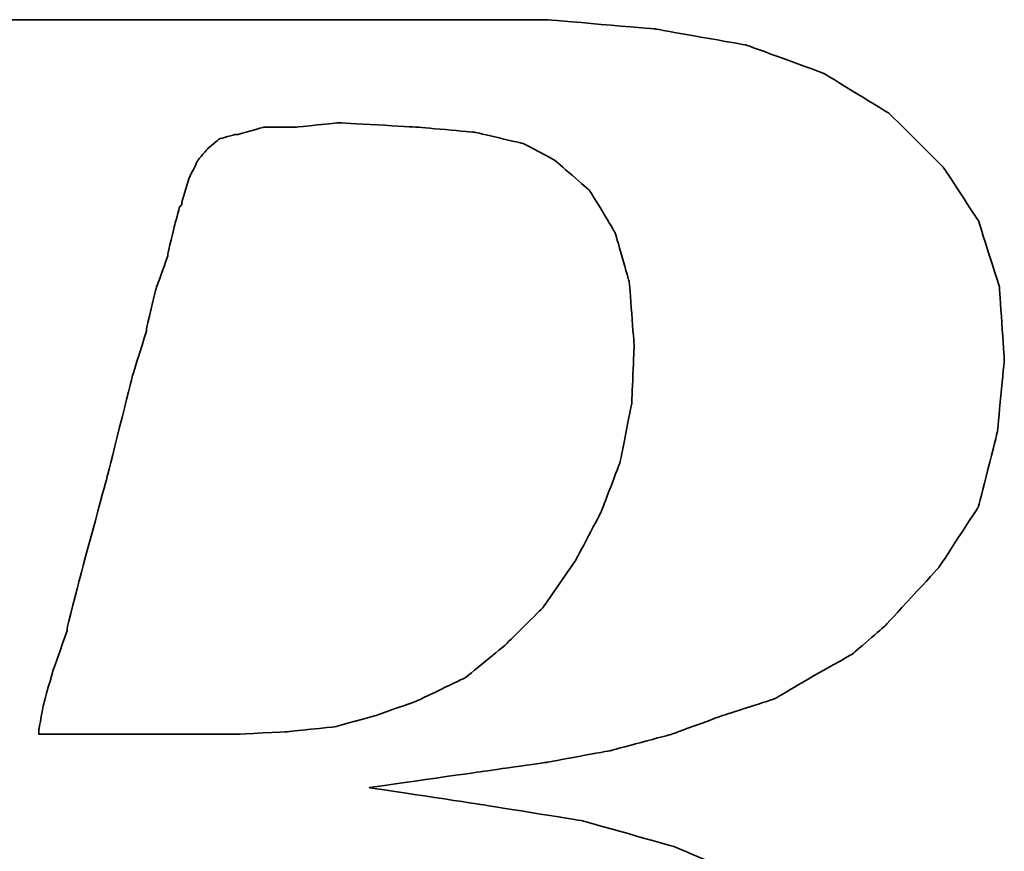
# Model space of a CAD drawing. Header units: millimetres. Extents: x 185 to 1947, y 220 to 553.
# Tile 31 of 52: x 1711.64 to 1715.32, y 321.87 to 324.97. Entities that reach past the tile are written whole.
import ezdxf

# ---------------------------------------------------------------- set-up
doc = ezdxf.new("R2010")
doc.units = ezdxf.units.MM
doc.layers.add('DIM', color=4, linetype='CONTINUOUS')
doc.layers.add('layer 1', color=7, linetype='CONTINUOUS')

# ---------------------------------------------------------------- blocks, each defined once
blk = doc.blocks.new('TBI MOTION logo(完整正式版)')
at = {"layer": 'layer 1', "color": 22, "lineweight": 35}
for points, knots in [([(-64.65375, -6.86375), (-64.65375, -6.86375), (-64.84375, -7.29625), (-64.84375, -7.29625), (-64.84375, -7.29625), (-64.84375, -7.29625), (-64.86875, -7.34375), (-64.86875, -7.34375), (-64.86875, -7.34375), (-64.86875, -7.34375), (-64.86875, -7.36875), (-64.86875, -7.36875), (-64.86875, -7.36875), (-64.86875, -7.36875), (-65.15375, -7.65375), (-65.15375, -7.65375), (-65.15375, -7.65375), (-65.15375, -7.65375), (-65.17875, -7.65375), (-65.17875, -7.65375), (-65.17875, -7.65375), (-65.17875, -7.65375), (-65.20375, -7.67875), (-65.20375, -7.67875), (-65.20375, -7.67875), (-65.20375, -7.67875), (-65.58875, -7.87125), (-65.58875, -7.87125), (-65.58875, -7.87125), (-65.58875, -7.87125), (-65.63375, -7.87125), (-65.63375, -7.87125), (-65.63375, -7.87125), (-65.63375, -7.87125), (-65.65875, -7.89375), (-65.65875, -7.89375), (-65.65875, -7.89375), (-65.65875, -7.89375), (-66.09375, -7.94375), (-66.09375, -7.94375), (-66.09375, -7.94375), (-66.09375, -7.94375), (-66.11375, -7.94375), (-66.11375, -7.94375), (-66.11375, -7.94375), (-66.11375, -7.94375), (-66.16375, -7.94375), (-66.16375, -7.94375), (-66.16375, -7.94375), (-66.16375, -7.94375), (-66.30875, -7.94375), (-66.30875, -7.94375), (-66.30875, -7.94375), (-66.30875, -7.94375), (-66.69375, -7.94375), (-66.69375, -7.94375), (-66.69375, -7.94375), (-66.69375, -7.94375), (-67.07375, -7.94375), (-67.07375, -7.94375), (-67.07375, -7.94375), (-67.07375, -7.94375), (-67.12375, -7.94375), (-67.12375, -7.94375), (-67.12375, -7.94375), (-67.12375, -7.94375), (-67.12375, -7.96625), (-67.12375, -7.96625), (-67.12375, -7.96625), (-67.12375, -7.96625), (-67.14875, -7.99125), (-67.14875, -7.99125), (-67.14875, -7.99125), (-67.14875, -7.99125), (-67.24375, -8.34875), (-67.24375, -8.34875), (-67.24375, -8.34875), (-67.24375, -8.34875), (-67.31375, -8.68625), (-67.31375, -8.68625), (-67.31375, -8.68625), (-67.31375, -8.68625), (-67.26875, -8.68625), (-67.26875, -8.68625), (-67.26875, -8.68625), (-67.26875, -8.68625), (-67.07375, -8.68625), (-67.07375, -8.68625), (-67.07375, -8.68625), (-67.07375, -8.68625), (-66.54875, -8.68625), (-66.54875, -8.68625), (-66.54875, -8.68625), (-66.54875, -8.68625), (-65.82625, -8.68625), (-65.82625, -8.68625), (-65.82625, -8.68625), (-65.82625, -8.68625), (-65.01375, -8.68625), (-65.01375, -8.68625), (-65.01375, -8.68625), (-65.01375, -8.68625), (-64.05375, -8.68625), (-64.05375, -8.68625), (-64.05375, -8.68625), (-64.05375, -8.68625), (-62.08375, -8.68625), (-62.08375, -8.68625), (-62.08375, -8.68625), (-62.08375, -8.68625), (-60.06875, -8.68625), (-60.06875, -8.68625), (-60.06875, -8.68625), (-60.06875, -8.68625), (-59.10875, -8.68625), (-59.10875, -8.68625), (-59.10875, -8.68625), (-59.10875, -8.68625), (-58.29375, -8.68625), (-58.29375, -8.68625), (-58.29375, -8.68625), (-58.29375, -8.68625), (-57.57375, -8.68625), (-57.57375, -8.68625), (-57.57375, -8.68625), (-57.57375, -8.68625), (-57.04875, -8.68625), (-57.04875, -8.68625), (-57.04875, -8.68625), (-57.04875, -8.68625), (-56.85375, -8.68625), (-56.85375, -8.68625), (-56.85375, -8.68625), (-56.85375, -8.68625), (-56.70875, -8.68625), (-56.70875, -8.68625), (-56.70875, -8.68625), (-56.70875, -8.68625), (-56.61375, -8.68625), (-56.61375, -8.68625), (-56.61375, -8.68625), (-56.61375, -8.68625), (-56.56875, -8.68625), (-56.56875, -8.68625), (-56.56875, -8.68625), (-56.56875, -8.68625), (-55.65375, -8.63875), (-55.65375, -8.63875), (-55.65375, -8.63875), (-55.65375, -8.63875), (-54.76875, -8.51875), (-54.76875, -8.51875), (-54.76875, -8.51875), (-54.76875, -8.51875), (-53.90375, -8.30375), (-53.90375, -8.30375), (-53.90375, -8.30375), (-53.90375, -8.30375), (-53.08875, -8.03875), (-53.08875, -8.03875), (-53.08875, -8.03875), (-53.08875, -8.03875), (-52.34375, -7.65375), (-52.34375, -7.65375), (-52.34375, -7.65375), (-52.34375, -7.65375), (-51.69875, -7.29625), (-51.69875, -7.29625), (-51.69875, -7.29625), (-51.69875, -7.29625), (-51.21875, -6.91125), (-51.21875, -6.91125), (-51.21875, -6.91125), (-51.21875, -6.91125), (-50.83375, -6.50375), (-50.83375, -6.50375), (-50.83375, -6.50375), (-50.83375, -6.50375), (-50.44875, -5.94875), (-50.44875, -5.94875), (-50.44875, -5.94875), (-50.44875, -5.94875), (-50.13875, -5.30375), (-50.13875, -5.30375), (-50.13875, -5.30375), (-50.13875, -5.30375), (-49.99375, -4.65375), (-49.99375, -4.65375), (-49.99375, -4.65375), (-49.99375, -4.65375), (-49.92375, -3.98375), (-49.92375, -3.98375), (-49.92375, -3.98375), (-49.92375, -3.98375), (-49.99375, -3.19374), (-49.99375, -3.19374), (-49.99375, -3.19374), (-49.99375, -3.19374), (-50.23374, -2.44874), (-50.23374, -2.44874), (-50.23374, -2.44874), (-50.23374, -2.44874), (-50.59375, -1.87374), (-50.59375, -1.87374), (-50.59375, -1.87374), (-50.59375, -1.87374), (-51.09875, -1.31874), (-51.09875, -1.31874), (-51.09875, -1.31874), (-51.09875, -1.31874), (-51.74375, -0.81875), (-51.74375, -0.81875), (-51.74375, -0.81875), (-51.74375, -0.81875), (-52.53875, -0.48125), (-52.53875, -0.48125), (-52.53875, -0.48125), (-52.53875, -0.48125), (-53.47375, -0.21875), (-53.47375, -0.21875), (-53.47375, -0.21875), (-53.47375, -0.21875), (-54.52875, -0.04874), (-54.52875, -0.04874), (-54.52875, -0.04874), (-54.52875, -0.04874), (-55.65375, 0.12125), (-55.65375, 0.12125), (-55.65375, 0.12125), (-55.65375, 0.12125), (-54.50375, 0.28624), (-54.50375, 0.28624), (-54.50375, 0.28624), (-54.50375, 0.28624), (-53.83375, 0.38124), (-53.83375, 0.38124), (-53.83375, 0.38124), (-53.83375, 0.38124), (-53.18375, 0.50125), (-53.18375, 0.50125), (-53.18375, 0.50125), (-53.18375, 0.50125), (-52.55875, 0.66874), (-52.55875, 0.66874), (-52.55875, 0.66874), (-52.55875, 0.66874), (-52.03375, 0.86124), (-52.03375, 0.86124), (-52.03375, 0.86124), (-52.03375, 0.86124), (-51.50374, 1.03124), (-51.50374, 1.03124), (-51.50374, 1.03124), (-51.50374, 1.03124), (-51.09875, 1.27125), (-51.09875, 1.27125), (-51.09875, 1.27125), (-51.09875, 1.27125), (-50.71375, 1.48624), (-50.71375, 1.48624), (-50.71375, 1.48624), (-50.71375, 1.48624), (-50.37625, 1.77625), (-50.37625, 1.77625), (-50.37625, 1.77625), (-50.37625, 1.77625), (-49.82375, 2.37625), (-49.82375, 2.37625), (-49.82375, 2.37625), (-49.82375, 2.37625), (-49.41875, 2.99625), (-49.41875, 2.99625), (-49.41875, 2.99625), (-49.41875, 2.99625), (-49.22375, 3.76625), (-49.22375, 3.76625), (-49.22375, 3.76625), (-49.22375, 3.76625), (-49.15375, 4.50874), (-49.15375, 4.50874), (-49.15375, 4.50874), (-49.15375, 4.50874), (-49.20375, 5.25125), (-49.20375, 5.25125), (-49.20375, 5.25125), (-49.20375, 5.25125), (-49.41875, 5.92625), (-49.41875, 5.92625), (-49.41875, 5.92625), (-49.41875, 5.92625), (-49.77875, 6.47625), (-49.77875, 6.47625), (-49.77875, 6.47625), (-49.77875, 6.47625), (-50.33125, 7.02624), (-50.33125, 7.02624), (-50.33125, 7.02624), (-50.33125, 7.02624), (-51.00125, 7.43625), (-51.00125, 7.43625), (-51.00125, 7.43625), (-51.00125, 7.43625), (-51.79375, 7.72625), (-51.79375, 7.72625), (-51.79375, 7.72625), (-51.79375, 7.72625), (-52.72875, 7.89124), (-52.72875, 7.89124), (-52.72875, 7.89124), (-52.72875, 7.89124), (-53.83375, 7.98625), (-53.83375, 7.98625), (-53.83375, 7.98625), (-53.83375, 7.98625), (-53.92875, 7.98625), (-53.92875, 7.98625), (-53.92875, 7.98625), (-53.92875, 7.98625), (-54.26375, 7.98625), (-54.26375, 7.98625), (-54.26375, 7.98625), (-54.26375, 7.98625), (-54.74375, 7.98625), (-54.74375, 7.98625), (-54.74375, 7.98625), (-54.74375, 7.98625), (-55.36875, 7.98625), (-55.36875, 7.98625), (-55.36875, 7.98625), (-55.36875, 7.98625), (-56.13375, 7.98625), (-56.13375, 7.98625), (-56.13375, 7.98625), (-56.13375, 7.98625), (-56.94875, 7.98625), (-56.94875, 7.98625), (-56.94875, 7.98625), (-56.94875, 7.98625), (-58.77625, 7.98625), (-58.77625, 7.98625), (-58.77625, 7.98625), (-58.77625, 7.98625), (-60.59875, 7.98625), (-60.59875, 7.98625), (-60.59875, 7.98625), (-60.59875, 7.98625), (-61.41375, 7.98625), (-61.41375, 7.98625), (-61.41375, 7.98625), (-61.41375, 7.98625), (-62.17875, 7.98625), (-62.17875, 7.98625), (-62.17875, 7.98625), (-62.17875, 7.98625), (-62.80375, 7.98625), (-62.80375, 7.98625), (-62.80375, 7.98625), (-62.80375, 7.98625), (-63.30625, 7.98625), (-63.30625, 7.98625), (-63.30625, 7.98625), (-63.30625, 7.98625), (-63.57375, 7.98625), (-63.57375, 7.98625), (-63.57375, 7.98625), (-63.57375, 7.98625), (-63.57375, 7.96375), (-63.57375, 7.96375), (-63.57375, 7.96375), (-63.57375, 7.96375), (-63.59875, 7.94125), (-63.59875, 7.94125), (-63.59875, 7.94125), (-63.59875, 7.94125), (-63.69375, 7.55625), (-63.69375, 7.55625), (-63.69375, 7.55625), (-63.69375, 7.55625), (-63.76375, 7.24624), (-63.76375, 7.24624), (-63.76375, 7.24624), (-63.76375, 7.24624), (-63.23875, 7.24624), (-63.23875, 7.24624), (-63.23875, 7.24624), (-63.23875, 7.24624), (-62.75875, 7.24624), (-62.75875, 7.24624), (-62.75875, 7.24624), (-62.75875, 7.24624), (-62.61125, 7.24624), (-62.61125, 7.24624), (-62.61125, 7.24624), (-62.61125, 7.24624), (-62.56625, 7.24624), (-62.56625, 7.24624), (-62.56625, 7.24624), (-62.56625, 7.24624), (-62.22875, 7.24624), (-62.22875, 7.24624), (-62.22875, 7.24624), (-62.22875, 7.24624), (-62.20375, 7.24624), (-62.20375, 7.24624), (-62.20375, 7.24624), (-62.20375, 7.24624), (-62.17875, 7.21875), (-62.17875, 7.21875), (-62.17875, 7.21875), (-62.17875, 7.21875), (-61.96375, 7.17125), (-61.96375, 7.17125), (-61.96375, 7.17125), (-61.96375, 7.17125), (-61.72375, 7.12624), (-61.72375, 7.12624), (-61.72375, 7.12624), (-61.72375, 7.12624), (-61.70375, 7.12624), (-61.70375, 7.12624), (-61.70375, 7.12624), (-61.70375, 7.12624), (-61.55875, 7.07624), (-61.55875, 7.07624), (-61.55875, 7.07624), (-61.55875, 7.07624), (-61.50875, 7.07624), (-61.50875, 7.07624), (-61.50875, 7.07624), (-61.50875, 7.07624), (-61.48375, 7.02624), (-61.48375, 7.02624), (-61.48375, 7.02624), (-61.48375, 7.02624), (-61.31875, 6.83375), (-61.31875, 6.83375), (-61.31875, 6.83375), (-61.31875, 6.83375), (-61.29375, 6.81125), (-61.29375, 6.81125), (-61.29375, 6.81125), (-61.29375, 6.81125), (-61.29375, 6.78625), (-61.29375, 6.78625), (-61.29375, 6.78625), (-61.29375, 6.78625), (-61.19875, 6.50124), (-61.19875, 6.50124), (-61.19875, 6.50124), (-61.19875, 6.50124), (-61.17375, 6.45124), (-61.17375, 6.45124), (-61.17375, 6.45124), (-61.17375, 6.45124), (-61.19875, 6.40625), (-61.19875, 6.40625), (-61.19875, 6.40625), (-61.19875, 6.40625), (-61.26875, 5.99624), (-61.26875, 5.99624), (-61.26875, 5.99624), (-61.26875, 5.99624), (-61.26875, 5.85125), (-61.26875, 5.85125), (-61.26875, 5.85125), (-61.26875, 5.85125), (-61.26875, 5.82625), (-61.26875, 5.82625), (-61.26875, 5.82625), (-61.26875, 5.82625), (-61.29375, 5.80625), (-61.29375, 5.80625), (-61.29375, 5.80625), (-61.29375, 5.80625), (-61.34125, 5.66125), (-61.34125, 5.66125), (-61.34125, 5.66125), (-61.34125, 5.66125), (-61.41375, 5.44625), (-61.41375, 5.44625), (-61.41375, 5.44625), (-61.41375, 5.44625), (-61.48375, 5.15625), (-61.48375, 5.15625), (-61.48375, 5.15625), (-61.48375, 5.15625), (-61.58375, 4.82124), (-61.58375, 4.82124), (-61.58375, 4.82124), (-61.58375, 4.82124), (-61.79875, 4.00375), (-61.79875, 4.00375), (-61.79875, 4.00375), (-61.79875, 4.00375), (-62.05875, 2.99625), (-62.05875, 2.99625), (-62.05875, 2.99625), (-62.05875, 2.99625), (-62.34875, 1.91625), (-62.34875, 1.91625), (-62.34875, 1.91625), (-62.34875, 1.91625), (-62.97375, -0.41124), (-62.97375, -0.41124), (-62.97375, -0.41124), (-62.97375, -0.41124), (-63.59875, -2.75875), (-63.59875, -2.75875), (-63.59875, -2.75875), (-63.59875, -2.75875), (-63.88375, -3.86374), (-63.88375, -3.86374), (-63.88375, -3.86374), (-63.88375, -3.86374), (-64.14875, -4.82374), (-64.14875, -4.82374), (-64.14875, -4.82374), (-64.14875, -4.82374), (-64.36375, -5.64125), (-64.36375, -5.64125), (-64.36375, -5.64125), (-64.36375, -5.64125), (-64.43625, -5.97625), (-64.43625, -5.97625), (-64.43625, -5.97625), (-64.43625, -5.97625), (-64.50875, -6.28625), (-64.50875, -6.28625), (-64.50875, -6.28625), (-64.50875, -6.28625), (-64.50875, -6.30875), (-64.50875, -6.30875), (-64.50875, -6.30875), (-64.50875, -6.30875), (-64.57875, -6.50375), (-64.57875, -6.50375), (-64.57875, -6.50375), (-64.57875, -6.50375), (-64.62875, -6.69625), (-64.62875, -6.69625), (-64.62875, -6.69625), (-64.62875, -6.69625), (-64.62875, -6.76875), (-64.62875, -6.76875), (-64.62875, -6.76875), (-64.62875, -6.76875), (-64.62875, -6.81375), (-64.62875, -6.81375), (-64.62875, -6.81375), (-64.62875, -6.81375), (-64.62875, -6.83875), (-64.62875, -6.83875), (-64.62875, -6.83875), (-64.62875, -6.83875), (-64.65375, -6.86375), (-64.65375, -6.86375)], [0, 0, 0, 0, 0.00719424, 0.00719424, 0.00719424, 0.00719425, 0.01438849, 0.01438849, 0.01438849, 0.0143885, 0.02158273, 0.02158273, 0.02158273, 0.02158274, 0.02877698, 0.02877698, 0.02877698, 0.02877699, 0.03597122, 0.03597122, 0.03597122, 0.03597123, 0.04316547, 0.04316547, 0.04316547, 0.04316548, 0.05035971, 0.05035971, 0.05035971, 0.05035972, 0.05755396, 0.05755396, 0.05755396, 0.05755397, 0.0647482, 0.0647482, 0.0647482, 0.06474821, 0.07194245, 0.07194245, 0.07194245, 0.07194246, 0.07913669, 0.07913669, 0.07913669, 0.0791367, 0.08633094, 0.08633094, 0.08633094, 0.08633095, 0.09352518, 0.09352518, 0.09352518, 0.09352519, 0.10071942, 0.10071942, 0.10071942, 0.10071943, 0.10791367, 0.10791367, 0.10791367, 0.10791368, 0.11510791, 0.11510791, 0.11510791, 0.11510792, 0.12230216, 0.12230216, 0.12230216, 0.12230217, 0.1294964, 0.1294964, 0.1294964, 0.12949641, 0.13669065, 0.13669065, 0.13669065, 0.13669066, 0.14388489, 0.14388489, 0.14388489, 0.1438849, 0.15107914, 0.15107914, 0.15107914, 0.15107915, 0.15827338, 0.15827338, 0.15827338, 0.15827339, 0.16546763, 0.16546763, 0.16546763, 0.16546764, 0.17266187, 0.17266187, 0.17266187, 0.17266188, 0.17985612, 0.17985612, 0.17985612, 0.17985613, 0.18705036, 0.18705036, 0.18705036, 0.18705037, 0.1942446, 0.1942446, 0.1942446, 0.19424461, 0.20143885, 0.20143885, 0.20143885, 0.20143886, 0.20863309, 0.20863309, 0.20863309, 0.2086331, 0.21582734, 0.21582734, 0.21582734, 0.21582735, 0.22302158, 0.22302158, 0.22302158, 0.22302159, 0.23021583, 0.23021583, 0.23021583, 0.23021584, 0.23741007, 0.23741007, 0.23741007, 0.23741008, 0.24460432, 0.24460432, 0.24460432, 0.24460433, 0.25179856, 0.25179856, 0.25179856, 0.25179857, 0.25899281, 0.25899281, 0.25899281, 0.25899282, 0.26618705, 0.26618705, 0.26618705, 0.26618706, 0.27338129, 0.27338129, 0.27338129, 0.2733813, 0.28057554, 0.28057554, 0.28057554, 0.28057555, 0.28776978, 0.28776978, 0.28776978, 0.28776979, 0.29496403, 0.29496403, 0.29496403, 0.29496404, 0.30215827, 0.30215827, 0.30215827, 0.30215828, 0.30935252, 0.30935252, 0.30935252, 0.30935253, 0.31654676, 0.31654676, 0.31654676, 0.31654677, 0.32374101, 0.32374101, 0.32374101, 0.32374102, 0.33093525, 0.33093525, 0.33093525, 0.33093526, 0.3381295, 0.3381295, 0.3381295, 0.33812951, 0.34532374, 0.34532374, 0.34532374, 0.34532375, 0.35251799, 0.35251799, 0.35251799, 0.352518, 0.35971223, 0.35971223, 0.35971223, 0.35971224, 0.36690647, 0.36690647, 0.36690647, 0.36690648, 0.37410072, 0.37410072, 0.37410072, 0.37410073, 0.38129496, 0.38129496, 0.38129496, 0.38129497, 0.38848921, 0.38848921, 0.38848921, 0.38848922, 0.39568345, 0.39568345, 0.39568345, 0.39568346, 0.4028777, 0.4028777, 0.4028777, 0.40287771, 0.41007194, 0.41007194, 0.41007194, 0.41007195, 0.41726619, 0.41726619, 0.41726619, 0.4172662, 0.42446043, 0.42446043, 0.42446043, 0.42446044, 0.43165468, 0.43165468, 0.43165468, 0.43165469, 0.43884892, 0.43884892, 0.43884892, 0.43884893, 0.44604317, 0.44604317, 0.44604317, 0.44604318, 0.45323741, 0.45323741, 0.45323741, 0.45323742, 0.46043165, 0.46043165, 0.46043165, 0.46043166, 0.4676259, 0.4676259, 0.4676259, 0.46762591, 0.47482014, 0.47482014, 0.47482014, 0.47482015, 0.48201439, 0.48201439, 0.48201439, 0.4820144, 0.48920863, 0.48920863, 0.48920863, 0.48920864, 0.49640288, 0.49640288, 0.49640288, 0.49640289, 0.50359712, 0.50359712, 0.50359712, 0.50359713, 0.51079137, 0.51079137, 0.51079137, 0.51079138, 0.51798561, 0.51798561, 0.51798561, 0.51798562, 0.52517986, 0.52517986, 0.52517986, 0.52517987, 0.5323741, 0.5323741, 0.5323741, 0.53237411, 0.53956835, 0.53956835, 0.53956835, 0.53956836, 0.54676259, 0.54676259, 0.54676259, 0.5467626, 0.55395683, 0.55395683, 0.55395683, 0.55395684, 0.56115108, 0.56115108, 0.56115108, 0.56115109, 0.56834532, 0.56834532, 0.56834532, 0.56834533, 0.57553957, 0.57553957, 0.57553957, 0.57553958, 0.58273381, 0.58273381, 0.58273381, 0.58273382, 0.58992806, 0.58992806, 0.58992806, 0.58992807, 0.5971223, 0.5971223, 0.5971223, 0.59712231, 0.60431655, 0.60431655, 0.60431655, 0.60431656, 0.61151079, 0.61151079, 0.61151079, 0.6115108, 0.61870504, 0.61870504, 0.61870504, 0.61870505, 0.62589928, 0.62589928, 0.62589928, 0.62589929, 0.63309353, 0.63309353, 0.63309353, 0.63309354, 0.64028777, 0.64028777, 0.64028777, 0.64028778, 0.64748201, 0.64748201, 0.64748201, 0.64748202, 0.65467626, 0.65467626, 0.65467626, 0.65467627, 0.6618705, 0.6618705, 0.6618705, 0.66187051, 0.66906475, 0.66906475, 0.66906475, 0.66906476, 0.67625899, 0.67625899, 0.67625899, 0.676259, 0.68345324, 0.68345324, 0.68345324, 0.68345325, 0.69064748, 0.69064748, 0.69064748, 0.69064749, 0.69784173, 0.69784173, 0.69784173, 0.69784174, 0.70503597, 0.70503597, 0.70503597, 0.70503598, 0.71223022, 0.71223022, 0.71223022, 0.71223023, 0.71942446, 0.71942446, 0.71942446, 0.71942447, 0.72661871, 0.72661871, 0.72661871, 0.72661872, 0.73381295, 0.73381295, 0.73381295, 0.73381296, 0.74100719, 0.74100719, 0.74100719, 0.7410072, 0.74820144, 0.74820144, 0.74820144, 0.74820145, 0.75539568, 0.75539568, 0.75539568, 0.75539569, 0.76258993, 0.76258993, 0.76258993, 0.76258994, 0.76978417, 0.76978417, 0.76978417, 0.76978418, 0.77697842, 0.77697842, 0.77697842, 0.77697843, 0.78417266, 0.78417266, 0.78417266, 0.78417267, 0.79136691, 0.79136691, 0.79136691, 0.79136692, 0.79856115, 0.79856115, 0.79856115, 0.79856116, 0.8057554, 0.8057554, 0.8057554, 0.80575541, 0.81294964, 0.81294964, 0.81294964, 0.81294965, 0.82014388, 0.82014388, 0.82014388, 0.82014389, 0.82733813, 0.82733813, 0.82733813, 0.82733814, 0.83453237, 0.83453237, 0.83453237, 0.83453238, 0.84172662, 0.84172662, 0.84172662, 0.84172663, 0.84892086, 0.84892086, 0.84892086, 0.84892087, 0.85611511, 0.85611511, 0.85611511, 0.85611512, 0.86330935, 0.86330935, 0.86330935, 0.86330936, 0.8705036, 0.8705036, 0.8705036, 0.87050361, 0.87769784, 0.87769784, 0.87769784, 0.87769785, 0.88489209, 0.88489209, 0.88489209, 0.8848921, 0.89208633, 0.89208633, 0.89208633, 0.89208634, 0.89928058, 0.89928058, 0.89928058, 0.89928059, 0.90647482, 0.90647482, 0.90647482, 0.90647483, 0.91366906, 0.91366906, 0.91366906, 0.91366907, 0.92086331, 0.92086331, 0.92086331, 0.92086332, 0.92805755, 0.92805755, 0.92805755, 0.92805756, 0.9352518, 0.9352518, 0.9352518, 0.93525181, 0.94244604, 0.94244604, 0.94244604, 0.94244605, 0.94964029, 0.94964029, 0.94964029, 0.9496403, 0.95683453, 0.95683453, 0.95683453, 0.95683454, 0.96402878, 0.96402878, 0.96402878, 0.96402879, 0.97122302, 0.97122302, 0.97122302, 0.97122303, 0.97841727, 0.97841727, 0.97841727, 0.97841728, 0.98561151, 0.98561151, 0.98561151, 0.98561152, 0.99280576, 0.99280576, 0.99280576, 0.99280577, 1, 1, 1, 1]), ([(-57.50375, 6.35625), (-57.50375, 6.35625), (-57.57375, 6.11625), (-57.57375, 6.11625), (-57.57375, 6.11625), (-57.57375, 6.11625), (-57.57375, 6.09125), (-57.57375, 6.09125), (-57.57375, 6.09125), (-57.57375, 6.09125), (-57.59875, 6.06625), (-57.59875, 6.06625), (-57.59875, 6.06625), (-57.59875, 6.06625), (-57.64875, 5.87625), (-57.64875, 5.87625), (-57.64875, 5.87625), (-57.64875, 5.87625), (-57.71875, 5.58875), (-57.71875, 5.58875), (-57.71875, 5.58875), (-57.71875, 5.58875), (-57.71875, 5.56625), (-57.71875, 5.56625), (-57.71875, 5.56625), (-57.71875, 5.56625), (-57.83875, 5.23125), (-57.83875, 5.23125), (-57.83875, 5.23125), (-57.83875, 5.23125), (-57.93625, 4.82124), (-57.93625, 4.82124), (-57.93625, 4.82124), (-57.93625, 4.82124), (-57.93625, 4.79624), (-57.93625, 4.79624), (-57.93625, 4.79624), (-57.93625, 4.79624), (-58.07875, 4.34125), (-58.07875, 4.34125), (-58.07875, 4.34125), (-58.07875, 4.34125), (-58.34375, 3.28625), (-58.34375, 3.28625), (-58.34375, 3.28625), (-58.34375, 3.28625), (-58.62875, 2.23124), (-58.62875, 2.23124), (-58.62875, 2.23124), (-58.62875, 2.23124), (-58.74875, 1.75125), (-58.74875, 1.75125), (-58.74875, 1.75125), (-58.74875, 1.75125), (-58.74875, 1.72625), (-58.74875, 1.72625), (-58.74875, 1.72625), (-58.74875, 1.72625), (-58.89375, 1.31625), (-58.89375, 1.31625), (-58.89375, 1.31625), (-58.89375, 1.31625), (-58.98875, 0.98124), (-58.98875, 0.98124), (-58.98875, 0.98124), (-58.98875, 0.98124), (-59.03875, 0.71625), (-59.03875, 0.71625), (-59.03875, 0.71625), (-59.03875, 0.71625), (-59.03875, 0.66874), (-59.03875, 0.66874), (-59.03875, 0.66874), (-59.03875, 0.66874), (-58.91875, 0.66874), (-58.91875, 0.66874), (-58.91875, 0.66874), (-58.91875, 0.66874), (-58.53375, 0.66874), (-58.53375, 0.66874), (-58.53375, 0.66874), (-58.53375, 0.66874), (-58.10375, 0.66874), (-58.10375, 0.66874), (-58.10375, 0.66874), (-58.10375, 0.66874), (-57.66875, 0.66874), (-57.66875, 0.66874), (-57.66875, 0.66874), (-57.66875, 0.66874), (-57.33375, 0.66874), (-57.33375, 0.66874), (-57.33375, 0.66874), (-57.33375, 0.66874), (-57.09375, 0.66874), (-57.09375, 0.66874), (-57.09375, 0.66874), (-57.09375, 0.66874), (-56.99875, 0.66874), (-56.99875, 0.66874), (-56.99875, 0.66874), (-56.99875, 0.66874), (-56.49375, 0.69374), (-56.49375, 0.69374), (-56.49375, 0.69374), (-56.49375, 0.69374), (-56.01375, 0.74374), (-56.01375, 0.74374), (-56.01375, 0.74374), (-56.01375, 0.74374), (-55.58375, 0.86124), (-55.58375, 0.86124), (-55.58375, 0.86124), (-55.58375, 0.86124), (-55.17375, 1.00624), (-55.17375, 1.00624), (-55.17375, 1.00624), (-55.17375, 1.00624), (-54.67375, 1.24625), (-54.67375, 1.24625), (-54.67375, 1.24625), (-54.67375, 1.24625), (-54.26375, 1.58124), (-54.26375, 1.58124), (-54.26375, 1.58124), (-54.26375, 1.58124), (-53.87875, 1.96374), (-53.87875, 1.96374), (-53.87875, 1.96374), (-53.87875, 1.96374), (-53.54375, 2.44625), (-53.54375, 2.44625), (-53.54375, 2.44625), (-53.54375, 2.44625), (-53.27875, 2.95125), (-53.27875, 2.95125), (-53.27875, 2.95125), (-53.27875, 2.95125), (-53.08875, 3.45124), (-53.08875, 3.45124), (-53.08875, 3.45124), (-53.08875, 3.45124), (-52.96875, 4.05124), (-52.96875, 4.05124), (-52.96875, 4.05124), (-52.96875, 4.05124), (-52.94375, 4.65125), (-52.94375, 4.65125), (-52.94375, 4.65125), (-52.94375, 4.65125), (-52.99375, 5.30125), (-52.99375, 5.30125), (-52.99375, 5.30125), (-52.99375, 5.30125), (-53.13875, 5.80625), (-53.13875, 5.80625), (-53.13875, 5.80625), (-53.13875, 5.80625), (-53.39875, 6.23625), (-53.39875, 6.23625), (-53.39875, 6.23625), (-53.39875, 6.23625), (-53.75875, 6.54875), (-53.75875, 6.54875), (-53.75875, 6.54875), (-53.75875, 6.54875), (-54.07375, 6.71625), (-54.07375, 6.71625), (-54.07375, 6.71625), (-54.07375, 6.71625), (-54.57375, 6.83375), (-54.57375, 6.83375), (-54.57375, 6.83375), (-54.57375, 6.83375), (-55.17375, 6.88625), (-55.17375, 6.88625), (-55.17375, 6.88625), (-55.17375, 6.88625), (-55.96875, 6.93125), (-55.96875, 6.93125), (-55.96875, 6.93125), (-55.96875, 6.93125), (-56.39875, 6.88625), (-56.39875, 6.88625), (-56.39875, 6.88625), (-56.39875, 6.88625), (-56.42125, 6.88625), (-56.42125, 6.88625), (-56.42125, 6.88625), (-56.42125, 6.88625), (-56.73375, 6.88625), (-56.73375, 6.88625), (-56.73375, 6.88625), (-56.73375, 6.88625), (-56.99875, 6.81125), (-56.99875, 6.81125), (-56.99875, 6.81125), (-56.99875, 6.81125), (-57.02375, 6.81125), (-57.02375, 6.81125), (-57.02375, 6.81125), (-57.02375, 6.81125), (-57.18875, 6.76625), (-57.18875, 6.76625), (-57.18875, 6.76625), (-57.18875, 6.76625), (-57.30875, 6.66625), (-57.30875, 6.66625), (-57.30875, 6.66625), (-57.30875, 6.66625), (-57.40875, 6.54875), (-57.40875, 6.54875), (-57.40875, 6.54875), (-57.40875, 6.54875), (-57.50375, 6.35625), (-57.50375, 6.35625)], [0, 0, 0, 0, 0.01851852, 0.01851852, 0.01851852, 0.01851853, 0.03703704, 0.03703704, 0.03703704, 0.03703705, 0.05555556, 0.05555556, 0.05555556, 0.05555557, 0.07407407, 0.07407407, 0.07407407, 0.07407408, 0.09259259, 0.09259259, 0.09259259, 0.0925926, 0.11111111, 0.11111111, 0.11111111, 0.11111112, 0.12962963, 0.12962963, 0.12962963, 0.12962964, 0.14814815, 0.14814815, 0.14814815, 0.14814816, 0.16666667, 0.16666667, 0.16666667, 0.16666668, 0.18518519, 0.18518519, 0.18518519, 0.1851852, 0.2037037, 0.2037037, 0.2037037, 0.20370371, 0.22222222, 0.22222222, 0.22222222, 0.22222223, 0.24074074, 0.24074074, 0.24074074, 0.24074075, 0.25925926, 0.25925926, 0.25925926, 0.25925927, 0.27777778, 0.27777778, 0.27777778, 0.27777779, 0.2962963, 0.2962963, 0.2962963, 0.29629631, 0.31481481, 0.31481481, 0.31481481, 0.31481482, 0.33333333, 0.33333333, 0.33333333, 0.33333334, 0.35185185, 0.35185185, 0.35185185, 0.35185186, 0.37037037, 0.37037037, 0.37037037, 0.37037038, 0.38888889, 0.38888889, 0.38888889, 0.3888889, 0.40740741, 0.40740741, 0.40740741, 0.40740742, 0.42592593, 0.42592593, 0.42592593, 0.42592594, 0.44444444, 0.44444444, 0.44444444, 0.44444445, 0.46296296, 0.46296296, 0.46296296, 0.46296297, 0.48148148, 0.48148148, 0.48148148, 0.48148149, 0.5, 0.5, 0.5, 0.50000001, 0.51851852, 0.51851852, 0.51851852, 0.51851853, 0.53703704, 0.53703704, 0.53703704, 0.53703705, 0.55555556, 0.55555556, 0.55555556, 0.55555557, 0.57407407, 0.57407407, 0.57407407, 0.57407408, 0.59259259, 0.59259259, 0.59259259, 0.5925926, 0.61111111, 0.61111111, 0.61111111, 0.61111112, 0.62962963, 0.62962963, 0.62962963, 0.62962964, 0.64814815, 0.64814815, 0.64814815, 0.64814816, 0.66666667, 0.66666667, 0.66666667, 0.66666668, 0.68518519, 0.68518519, 0.68518519, 0.6851852, 0.7037037, 0.7037037, 0.7037037, 0.70370371, 0.72222222, 0.72222222, 0.72222222, 0.72222223, 0.74074074, 0.74074074, 0.74074074, 0.74074075, 0.75925926, 0.75925926, 0.75925926, 0.75925927, 0.77777778, 0.77777778, 0.77777778, 0.77777779, 0.7962963, 0.7962963, 0.7962963, 0.79629631, 0.81481481, 0.81481481, 0.81481481, 0.81481482, 0.83333333, 0.83333333, 0.83333333, 0.83333334, 0.85185185, 0.85185185, 0.85185185, 0.85185186, 0.87037037, 0.87037037, 0.87037037, 0.87037038, 0.88888889, 0.88888889, 0.88888889, 0.8888889, 0.90740741, 0.90740741, 0.90740741, 0.90740742, 0.92592593, 0.92592593, 0.92592593, 0.92592594, 0.94444444, 0.94444444, 0.94444444, 0.94444445, 0.96296296, 0.96296296, 0.96296296, 0.96296297, 0.98148148, 0.98148148, 0.98148148, 0.98148149, 1, 1, 1, 1])]:
    blk.add_open_spline(points, degree=3, knots=knots, dxfattribs=at)

msp = doc.modelspace()

# ---------------------------------------------------------------- block references
at = {"layer": 'DIM', "color": 7, "xscale": 0.3648685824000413, "yscale": 0.3648685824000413, "zscale": 0.3648685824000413}
msp.add_blockref('TBI MOTION logo(完整正式版)', (1733.252, 322.0607), dxfattribs=at)

doc.saveas('drawing.dxf')
